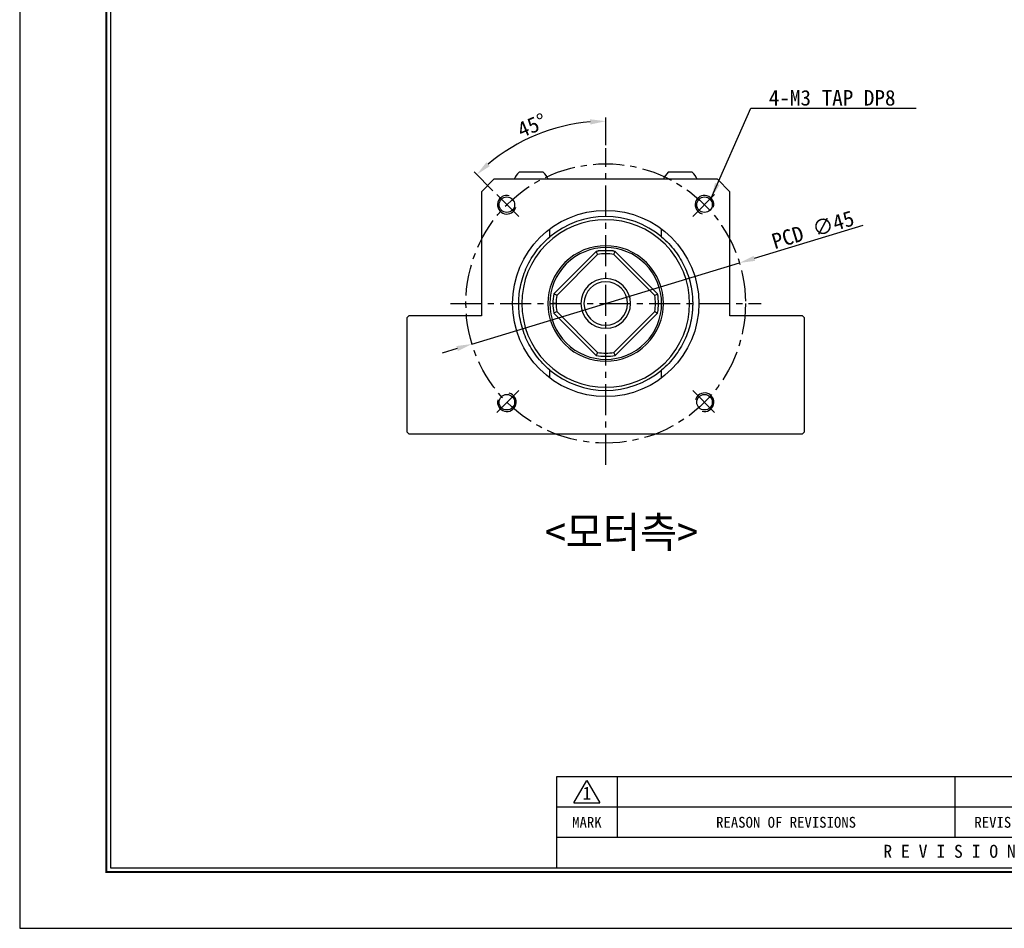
# Model space of a CAD drawing. Header units: millimetres. Extents: x 956 to 1370, y 446 to 738.
# Tile 1 of 8: x 956 to 1114, y 446 to 592. Entities that reach past the tile are written whole.
import ezdxf
from ezdxf.enums import TextEntityAlignment as Align

# ---------------------------------------------------------------- set-up
doc = ezdxf.new("R2010")
doc.units = ezdxf.units.MM
doc.linetypes.add('CENTER', pattern=[2, 1.25, -0.25, 0.25, -0.25])
for name, color, linetype in [('S1', 1, 'CENTER'), ('Z5', 7, 'Continuous'), ('Z7', 7, 'Continuous')]:
    doc.layers.add(name, color=color, linetype=linetype)
doc.dimstyles.new('S2.5', dxfattribs={"dimtxt": 2.5, "dimasz": 2.5, "dimexe": 0.6, "dimexo": 0.5, "dimgap": 0.4, "dimtad": 1, "dimdec": 3, "dimzin": 11, "dimdsep": 46, "dimtxsty": 'Standard', "dimcen": 0, "dimclrd": 5, "dimclre": 5, "dimclrt": 3, "dimadec": 0, "dimazin": 0, "dimtp": 3e-09, "dimtm": 1.1e-09, "dimtfac": 0.7, "dimtdec": 3, "dimtmove": 0, "dimatfit": 3, "dimfxl": 1.25, "dimtolj": 1, "dimtzin": 11, "dimarcsym": 0})

# ---------------------------------------------------------------- blocks, each defined once
blk = doc.blocks.new('*D109')
at = {"color": 5, "lineweight": -2, "ltscale": 4}
for p, q in [((1091.26, 558.86), (1073.79, 553.56)), ((1028.34, 539.77), (1071.4, 552.83)), ((1025.94, 539.04), (1023.55, 538.32))]:
    blk.add_line(p, q, dxfattribs=at)
at = {"color": 5}
for points in [[(1073.67, 553.96), (1073.91, 553.16), (1071.4, 552.83)], [(1026.06, 538.64), (1025.82, 539.44), (1028.34, 539.77)]]:
    blk.add_solid(points, dxfattribs=at)
at = {"layer": 'Defpoints', "color": 0}
for p in [(1071.4, 552.83), (1028.34, 539.77)]:
    blk.add_point(p, dxfattribs=at)
at = {"color": 3, "insert": (1083.23, 558.18), "char_height": 2.5, "attachment_point": 5, "rotation": 16.8804}
blk.add_mtext('\\A1;PCD ∅45', dxfattribs=at)
blk = doc.blocks.new('*D130')
at = {"color": 5, "lineweight": -2, "ltscale": 4}
for p, q in [((1049.87, 571.8), (1049.87, 576.26)), ((1031.69, 564.47), (1028.68, 567.48))]:
    blk.add_line(p, q, dxfattribs=at)
blk.add_arc((1049.87, 546.3), 29.36, 94.8807, 130.1193, dxfattribs=at)
at = {"color": 5}
for points in [[(1047.39, 575.13), (1047.35, 575.97), (1049.87, 575.66)], [(1030.67, 569.06), (1031.23, 568.44), (1029.11, 567.06)]]:
    blk.add_solid(points, dxfattribs=at)
at = {"layer": 'Defpoints', "color": 0}
for p in [(1042.27, 574.66), (1049.87, 571.3), (1032.05, 564.12), (1035.87, 560.3), (1049.87, 520.3)]:
    blk.add_point(p, dxfattribs=at)
at = {"color": 3, "insert": (1037.99, 574.98), "char_height": 2.5, "attachment_point": 5, "rotation": 22.5}
blk.add_mtext('\\A1;45%%d', dxfattribs=at)
blk = doc.blocks.new('란표제')
at = {"layer": 'Z5', "ltscale": 0.5}
blk.add_line((62, 17.5), (62, 7), dxfattribs=at)
at = {"layer": 'Z7', "color": 0}
for p, q in [((0, 210), (0, 0)), ((0, 0), (297, 0))]:
    blk.add_line(p, q, dxfattribs=at)
at = {"layer": 'Z7'}
for p, q in [((160, 17.5), (62, 17.5)), ((64, 14.51), (65.5, 17.1)), ((65.5, 17.1), (67, 14.51)), ((69, 17.5), (69, 10.5)), ((108, 17.5), (108, 10.5)), ((147, 14), (62, 14)), ((64, 14.51), (67, 14.51)), ((147, 10.5), (62, 10.5))]:
    blk.add_line(p, q, dxfattribs=at)
at = {"layer": 'Z7', "const_width": 0.25}
blk.add_lwpolyline([(290.5, 6.5), (290.5, 203.5), (10, 203.5), (10, 6.5)], close=True, dxfattribs=at)
at = {"layer": 'Z7'}
blk.add_lwpolyline([(290, 7), (290, 203), (10.5, 203), (10.5, 7)], close=True, dxfattribs=at)
at = {"layer": 'Z5', "ltscale": 0.5}
for tag, p, height in [('TITLE', (237.17, 24.41), 2.5), ('도번', (251.18, 15.64), 2.5), ('SCALE', (253.78, 9.55), 1.2), ('DATE', (277.02, 9.51), 1.2)]:
    blk.add_attdef(tag, p, '', height=height, dxfattribs=at)
at = {"layer": 'Z7'}
for s, height, p in [('1', 1.5, (65.5, 15.61)), ('MARK', 1.25, (65.5, 12.25)), ('REASON OF REVISIONS', 1.25, (88.5, 12.25)), ('REVISIONER', 1.25, (114.5, 12.25)), ('R E V I S I O N', 1.5, (107.38, 8.9))]:
    blk.add_text(s, height=height, dxfattribs=at).set_placement(p, align=Align.MIDDLE_CENTER)
for tag, p in [('필렛', (179.25, 10.9)), ('모따기', (179.25, 8.3))]:
    blk.add_attdef(tag, text='', height=1.15, dxfattribs=at).set_placement(p, align=Align.MIDDLE_LEFT)

msp = doc.modelspace()

# ---------------------------------------------------------------- linework, layer by layer
for p, q in [((1039.4575, 567.4504), (1035.9415, 567.4504)), ((1039.7915, 567.4504), (1039.4575, 567.4504)), ((1063.4575, 567.4504), (1059.9415, 567.4504)), ((1063.7915, 567.4504), (1063.4575, 567.4504)), ((1031.8665, 566.3004), (1029.8665, 564.3004)), ((1067.8665, 566.3004), (1031.8665, 566.3004)), ((1069.8665, 564.3004), (1067.8665, 566.3004)), ((1029.8665, 564.3004), (1029.8665, 544.3004)), ((1069.8665, 544.3004), (1069.8665, 564.3004)), ((1040.8665, 557.0242), (1040.8665, 558.3004)), ((1058.8665, 557.0242), (1058.8665, 558.3004)), ((1048.647, 554.8004), (1048.4375, 554.6794)), ((1050.1731, 554.8004), (1048.647, 554.8004)), ((1049.8665, 555.3004), (1049.8665, 555.6004)), ((1051.086, 554.8004), (1050.1731, 554.8004)), ((1050.1731, 554.8004), (1050.1756, 554.7947)), ((1051.2956, 554.6794), (1051.086, 554.8004)), ((1041.5073, 547.8406), (1048.3263, 554.6597)), ((1048.5681, 554.1943), (1041.9726, 547.5988)), ((1057.7605, 547.5988), (1051.165, 554.1943)), ((1051.4067, 554.6597), (1058.2258, 547.8406)), ((1041.8665, 546.3004), (1041.3665, 546.3004)), ((1018.0165, 544.1504), (1017.8665, 544.0004)), ((1017.8665, 544.0004), (1017.8665, 525.6004)), ((1018.1665, 544.3004), (1018.0165, 544.1504)), ((1029.8665, 544.3004), (1018.1665, 544.3004)), ((1048.3263, 537.9411), (1041.5073, 544.7602)), ((1041.9726, 545.0019), (1048.5681, 538.4064)), ((1051.165, 538.4064), (1057.7605, 545.0019)), ((1058.2258, 544.7602), (1051.4067, 537.9411)), ((1081.5665, 544.3004), (1069.8665, 544.3004)), ((1081.7165, 544.1504), (1081.5665, 544.3004)), ((1081.8665, 544.0004), (1081.7165, 544.1504)), ((1081.8665, 525.6004), (1081.8665, 544.0004)), ((1040.8665, 534.3004), (1040.8665, 535.5766)), ((1058.8665, 534.3004), (1058.8665, 535.5766)), ((1017.8665, 525.6004), (1018.1665, 525.3004)), ((1018.1665, 525.3004), (1081.5665, 525.3004)), ((1081.5665, 525.3004), (1081.8665, 525.6004))]:
    msp.add_line(p, q)
for centre, radius in [((1033.9566, 562.2103), 1.25), ((1065.7764, 562.2103), 1.25), ((1049.8665, 546.3004), 15), ((1033.9566, 530.3905), 1.25), ((1065.7764, 530.3905), 1.25)]:
    msp.add_circle(centre, radius)
for centre, radius, start, end in [((1037.8242, 565.3107), 2.85, 131.34313, 159.680287), ((1037.9089, 565.3107), 2.85, 20.319713, 48.65687), ((1061.8242, 565.3107), 2.85, 131.34313, 159.680287), ((1061.9089, 565.3107), 2.85, 20.319713, 48.65687), ((1049.8665, 546.3004), 13.5, 45, 225), ((1049.8665, 546.3004), 14, 49.994805, 130.005206), ((1049.8665, 546.3004), 13.5, 225, 45), ((1049.8665, 546.3004), 9.3, 45, 225), ((1049.8665, 546.3004), 9, 45, 225), ((1049.8665, 546.3004), 8.5, 79.560322, 100.439678), ((1049.8665, 546.3004), 8, 80.659088, 99.340912), ((1049.8665, 546.3004), 9.3, 225, 45), ((1049.8665, 546.3004), 9, 225, 45), ((1049.8665, 546.3004), 4, 0, 180), ((1049.8665, 546.3004), 3.5, 0, 180), ((1049.8665, 546.3004), 8.5, 169.560322, 180), ((1049.8665, 546.3004), 8, 170.659088, 180), ((1049.8665, 546.3004), 8, 350.659088, 9.340912), ((1049.8665, 546.3004), 8.5, 0, 10.439678), ((1049.8665, 546.3004), 8.5, 180, 190.439678), ((1049.8665, 546.3004), 8, 180, 189.340912), ((1049.8665, 546.3004), 4, 180, 0), ((1049.8665, 546.3004), 3.5, 180, 0), ((1049.8665, 546.3004), 8.5, 349.560322, 0), ((1049.8665, 546.3004), 8.5, 259.560322, 280.439678), ((1049.8665, 546.3004), 8, 260.659088, 279.340912), ((1049.8665, 546.3004), 14, 229.994794, 310.005195)]:
    msp.add_arc(centre, radius, start, end)
at = {"color": 5}
for centre, start, end in [((1033.9566, 562.2103), 75, 345), ((1065.7764, 562.2103), 345, 255), ((1033.9566, 530.3905), 165, 75), ((1065.7764, 530.3905), 255, 165)]:
    msp.add_arc(centre, 1.5, start, end, dxfattribs=at)
for points, knots in [([(1040.8665, 535.5766), (1040.4608, 535.917), (1040.0807, 536.2751), (1039.3667, 537.0256), (1039.0321, 537.419), (1038.0993, 538.6461), (1037.5893, 539.4996), (1036.9627, 540.8472), (1036.777, 541.3089), (1036.454, 542.2563), (1036.3181, 542.7375), (1036.097, 543.721), (1036.0117, 544.2234), (1035.9247, 544.9996), (1035.9027, 545.2615), (1035.8737, 545.7828), (1035.8593, 546.304), (1035.8739, 546.825), (1035.9032, 547.3458), (1035.9252, 547.6072), (1036.0127, 548.384), (1036.0982, 548.8859), (1036.3193, 549.8676), (1036.455, 550.3474), (1036.7768, 551.2912), (1036.9634, 551.7551), (1037.5916, 553.1056), (1038.104, 553.9617), (1039.0364, 555.187), (1039.3694, 555.5781), (1040.0819, 556.3267), (1040.4613, 556.684), (1040.8665, 557.0242)], [0, 0, 0, 0, 0.0625, 0.0625, 0.125, 0.125, 0.25, 0.25, 0.3125, 0.3125, 0.375, 0.375, 0.4375, 0.4375, 0.46875, 0.46875, 0.5, 0.53125, 0.53125, 0.5625, 0.5625, 0.625, 0.625, 0.6875, 0.6875, 0.75, 0.75, 0.875, 0.875, 0.9375, 0.9375, 1, 1, 1, 1]), ([(1058.8665, 557.0242), (1059.2722, 556.6837), (1059.6524, 556.3256), (1060.3664, 555.5751), (1060.701, 555.1817), (1061.6338, 553.9546), (1062.1438, 553.1011), (1062.7704, 551.7535), (1062.9561, 551.2918), (1063.2791, 550.3445), (1063.415, 549.8633), (1063.6361, 548.8797), (1063.7214, 548.3774), (1063.8084, 547.6011), (1063.8304, 547.3392), (1063.8594, 546.8179), (1063.8738, 546.2967), (1063.8591, 545.7757), (1063.8299, 545.2549), (1063.8078, 544.9935), (1063.7204, 544.2167), (1063.6349, 543.7148), (1063.4138, 542.7331), (1063.2781, 542.2534), (1062.9563, 541.3096), (1062.7697, 540.8456), (1062.1415, 539.4951), (1061.6291, 538.639), (1060.6966, 537.4137), (1060.3637, 537.0226), (1059.6512, 536.274), (1059.2718, 535.9167), (1058.8665, 535.5766)], [0, 0, 0, 0, 0.0625, 0.0625, 0.125, 0.125, 0.25, 0.25, 0.3125, 0.3125, 0.375, 0.375, 0.4375, 0.4375, 0.46875, 0.46875, 0.5, 0.53125, 0.53125, 0.5625, 0.5625, 0.625, 0.625, 0.6875, 0.6875, 0.75, 0.75, 0.875, 0.875, 0.9375, 0.9375, 1, 1, 1, 1]), ([(1048.3263, 554.6597), (1048.3717, 554.573), (1048.4528, 554.4182), (1048.5329, 554.2627), (1048.5681, 554.1943)], [0, 0, 0, 0, 0.56000005, 1, 1, 1, 1]), ([(1051.165, 554.1943), (1051.2099, 554.2813), (1051.2899, 554.4368), (1051.3711, 554.5916), (1051.4067, 554.6597)], [0, 0, 0, 0, 0.55999995, 1, 1, 1, 1]), ([(1041.9726, 547.5988), (1041.8856, 547.6437), (1041.7301, 547.7238), (1041.5753, 547.8049), (1041.5073, 547.8406)], [0, 0, 0, 0, 0.55999995, 1, 1, 1, 1]), ([(1058.2258, 547.8406), (1058.1392, 547.7952), (1057.9844, 547.7141), (1057.8289, 547.634), (1057.7605, 547.5988)], [0, 0, 0, 0, 0.56000005, 1, 1, 1, 1]), ([(1041.5073, 544.7602), (1041.5939, 544.8056), (1041.7487, 544.8866), (1041.9042, 544.9667), (1041.9726, 545.0019)], [0, 0, 0, 0, 0.56000005, 1, 1, 1, 1]), ([(1057.7605, 545.0019), (1057.8475, 544.957), (1058.003, 544.877), (1058.1578, 544.7958), (1058.2258, 544.7602)], [0, 0, 0, 0, 0.559999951, 1, 1, 1, 1]), ([(1048.5681, 538.4064), (1048.5232, 538.3194), (1048.4431, 538.1639), (1048.362, 538.0091), (1048.3263, 537.9411)], [0, 0, 0, 0, 0.55999995, 1, 1, 1, 1]), ([(1051.4067, 537.9411), (1051.3613, 538.0277), (1051.2803, 538.1825), (1051.2002, 538.338), (1051.165, 538.4064)], [0, 0, 0, 0, 0.560000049, 1, 1, 1, 1])]:
    msp.add_open_spline(points, degree=3, knots=knots)
at = {"layer": 'S1', "ltscale": 4}
for p, q in [((1049.8665, 520.3004), (1049.8665, 571.3004)), ((1035.866, 560.3009), (1032.0473, 564.1196)), ((1063.8671, 560.3009), (1067.6858, 564.1196)), ((1024.8665, 546.3004), (1074.8665, 546.3004)), ((1035.866, 532.2998), (1032.0473, 528.4811)), ((1063.8671, 532.2998), (1067.6858, 528.4811))]:
    msp.add_line(p, q, dxfattribs=at)
msp.add_circle((1049.8665, 546.3004), 22.5, dxfattribs=at)

# ---------------------------------------------------------------- block references
at = {"ltscale": 5, "xscale": 1.394005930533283, "yscale": 1.394005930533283, "zscale": 1.394005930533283}
msp.add_blockref('란표제', (955.5308, 445.6453), dxfattribs=at)

# ---------------------------------------------------------------- texts
at = {"color": 3, "ltscale": 4, "insert": (1076.1145, 578.1423), "char_height": 2.5, "attachment_point": 7}
msp.add_mtext('4-M3 TAP DP8', dxfattribs=at)
at = {"color": 3, "ltscale": 0.5, "insert": (1064.7842, 506.4305), "char_height": 5, "attachment_point": 9}
msp.add_mtext('\\A1;<모터측>', dxfattribs=at)

# ---------------------------------------------------------------- dimensions: what is measured, and where the dimension line sits
at = {"ltscale": 4}
dim = msp.add_angular_dim_2l(base=(1042.2685, 574.6568), line1=((1035.866, 560.3009), (1032.0473, 564.1196)), line2=((1049.8665, 520.3004), (1049.8665, 571.3004)), dimstyle='S2.5', dxfattribs=at)
dim.commit()
dim.dimension.update_dxf_attribs({"geometry": '*D130', "text_midpoint": (1037.988, 574.9776)})
dim = msp.add_diameter_dim_2p(p1=(1028.336, 539.7669), p2=(1071.3971, 552.8338), text='PCD <>', dimstyle='S2.5', dxfattribs=at)
dim.commit()
dim.dimension.update_dxf_attribs({"geometry": '*D109', "text_midpoint": (1083.2316, 558.1841)})

# ---------------------------------------------------------------- leaders
at = {"ltscale": 4, "annotation_type": 0, "has_hookline": 1, "hookline_direction": 0, "text_width": 23.7284}
msp.add_leader([(1066.8371, 563.2709), (1073.2145, 577.7423), (1075.7145, 577.7423)], dimstyle='S2.5', dxfattribs=at)

doc.saveas('drawing.dxf')
